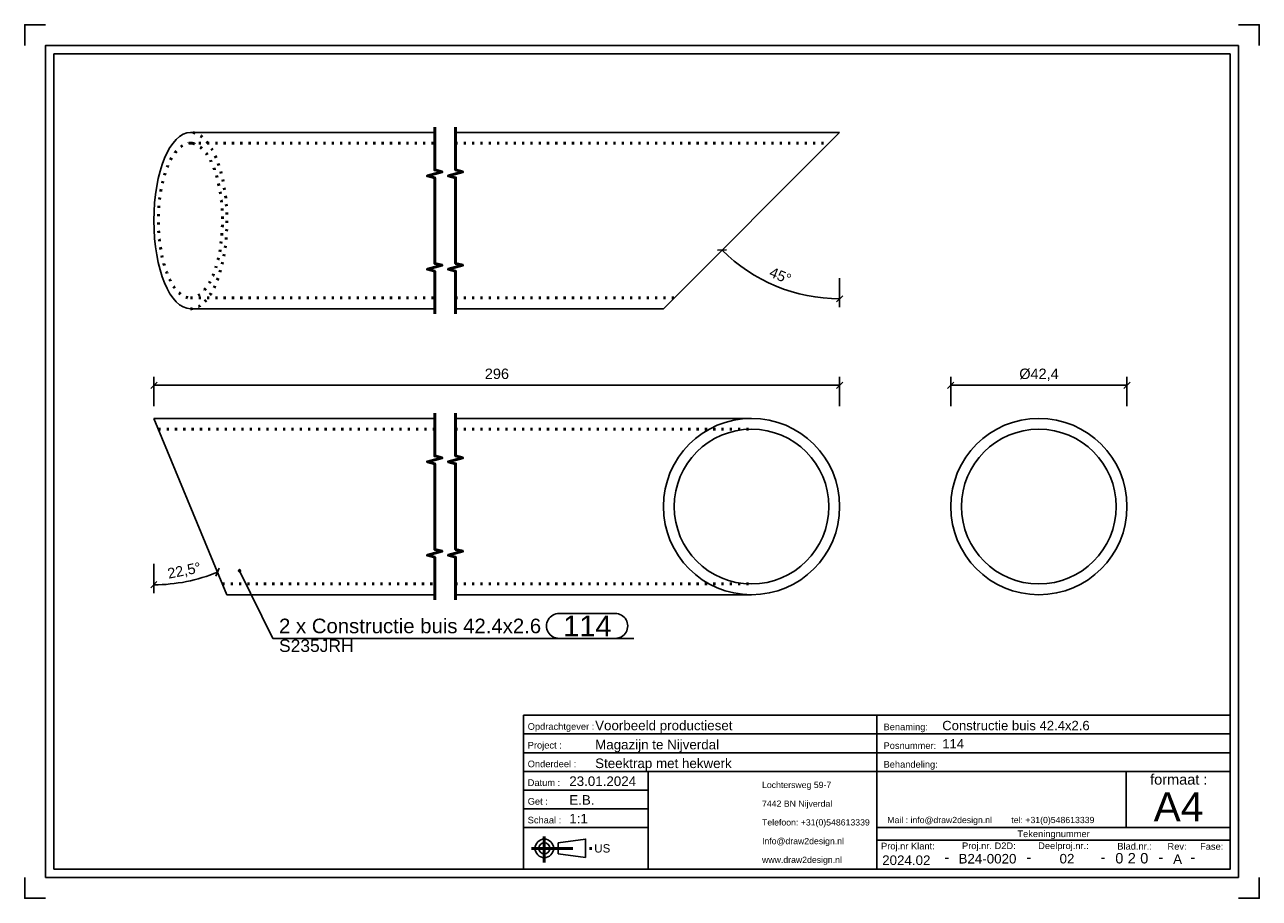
# Model space of a CAD drawing. Header units: millimetres. Extents: x 176 to 473, y -279 to -69.
import ezdxf
from ezdxf.enums import TextEntityAlignment as Align

# ---------------------------------------------------------------- set-up
doc = ezdxf.new("R2010")
doc.units = ezdxf.units.MM
doc.linetypes.add('DOT', pattern=[2, 0.5, -1.5])
doc.linetypes.add('STRICHPUNKT2', pattern=[18.5, 10, -4, 0.5, -4])
doc.layers.get('0').update_dxf_attribs({"linetype": 'CONTINUOUS'})
for name, color, linetype in [('DIM49', 4, 'CONTINUOUS'), ('TXT_ALL', 7, 'CONTINUOUS'), ('TXT_DIM49', 2, 'CONTINUOUS'), ('TXT_YELLOW', 2, 'CONTINUOUS')]:
    doc.layers.add(name, color=color, linetype=linetype)
doc.layers.add('LE_ALL', color=7, linetype='CONTINUOUS', lineweight=50)
doc.styles.add('ARIAL', font='arial.ttf')

# ---------------------------------------------------------------- blocks, each defined once
blk = doc.blocks.new('TFIELD_00005', base_point=(353.59, -269.32))
at = {"layer": 'TXT_YELLOW', "style": 'ARIAL'}
for s, p in [('Lochtersweg 59-7', (353.59, -251.32)), ('7442 BN Nijverdal', (353.59, -255.82)), ('Telefoon: +31(0)548613339', (353.59, -260.32)), ('Info@draw2design.nl', (353.59, -264.82)), ('www.draw2design.nl', (353.59, -269.32))]:
    blk.add_text(s, height=1.5, dxfattribs=at).set_placement(p, align=Align.MIDDLE_LEFT)
blk = doc.blocks.new('FLEX_00004', base_point=(366.4, -271.57))
blk.add_blockref('TFIELD_00005', (353.59, -269.32))
blk = doc.blocks.new('D2D_00003', base_point=(326.46, -269.71))
blk.add_blockref('FLEX_00004', (366.4, -271.57))
blk = doc.blocks.new('TFIELD_00007', base_point=(447.8, -256.57))
at = {"layer": 'TXT_YELLOW', "style": 'ARIAL'}
blk.add_text('A4', height=7, dxfattribs=at).set_placement((447.8, -256.57), align=Align.MIDDLE_LEFT)
blk = doc.blocks.new('FLEX_00006', base_point=(453.72, -261.57))
blk.add_blockref('TFIELD_00007', (447.8, -256.57))
blk = doc.blocks.new('TFIELD_00010', base_point=(383.72, -259.75))
at = {"layer": 'TXT_YELLOW', "style": 'ARIAL'}
blk.add_text('Mail : info@draw2design.nl        tel: +31(0)548613339', height=1.5, dxfattribs=at).set_placement((383.72, -259.75), align=Align.MIDDLE_LEFT)
blk = doc.blocks.new('FLEX_00009', base_point=(383.72, -261))
blk.add_blockref('TFIELD_00010', (383.72, -259.75))
blk = doc.blocks.new('DRAW2DESIGNLOGO_00008', base_point=(383.65, -258.08))
blk.add_blockref('FLEX_00009', (383.72, -261))
blk = doc.blocks.new('TFIELD_00014', base_point=(313.22, -266.57))
at = {"layer": 'TXT_YELLOW', "style": 'ARIAL'}
blk.add_text('US', height=2, dxfattribs=at).set_placement((313.22, -266.57), align=Align.MIDDLE_LEFT)
blk = doc.blocks.new('FLEX_00013', base_point=(313.22, -266.57))
blk.add_blockref('TFIELD_00014', (313.22, -266.57))
blk = doc.blocks.new('US_00012', base_point=(302.55, -266.57))
blk.add_line((304.57, -267.9), (311.13, -268.79))
blk.add_lwpolyline([(304.57, -267.9), (304.57, -265.24), (311.13, -264.35), (311.13, -268.79)])
for radius in [2.22, 1.33]:
    blk.add_circle((301.22, -266.57), radius)
at = {"layer": 'LE_ALL', "color": 1, "linetype": 'STRICHPUNKT2'}
for p, q in [((301.22, -263.75), (301.22, -269.98)), ((298.11, -266.57), (312.98, -266.57))]:
    blk.add_line(p, q, dxfattribs=at)
blk.add_blockref('FLEX_00013', (313.22, -266.57))
blk = doc.blocks.new('SCHRIFE_00016', base_point=(307.22, -251.57))
for p, q in [((296.22, -234.57), (381.22, -234.57)), ((381.22, -234.57), (466.22, -234.57)), ((381.22, -271.57), (381.22, -234.57)), ((466.22, -234.57), (466.22, -271.57)), ((296.22, -239.07), (381.22, -239.07)), ((381.22, -239.07), (466.22, -239.07)), ((296.22, -243.57), (381.22, -243.57)), ((381.22, -243.57), (466.22, -243.57)), ((296.22, -248.07), (466.22, -248.07)), ((326.22, -248.07), (326.22, -271.57)), ((441.22, -248.07), (441.22, -261.57)), ((326.22, -252.57), (296.22, -252.57)), ((326.22, -257.07), (296.22, -257.07)), ((326.22, -261.57), (296.22, -261.57)), ((466.22, -261.57), (381.22, -261.57)), ((466.22, -264.57), (381.22, -264.57))]:
    blk.add_line(p, q)
blk.add_lwpolyline([(466.22, -271.57), (296.22, -271.57), (296.22, -234.57)])
at = {"layer": 'TXT_YELLOW', "style": 'ARIAL'}
for s, height, p in [('Voorbeeld productieset', 2.3, (313.44, -238.17)), ('Constructie buis 42.4x2.6', 2.25, (396.94, -238.17)), ('Magazijn te Nijverdal', 2.3, (313.44, -242.77)), ('114', 2.25, (396.94, -242.56)), ('Steektrap met hekwerk', 2.3, (313.44, -247.27)), ('23.01.2024', 2.3, (307.22, -251.57)), ('E.B.', 2.3, (307.22, -256.07)), ('1:1', 2.3, (307.22, -260.57))]:
    blk.add_text(s, height=height, dxfattribs=at).set_placement(p)
for s, height, p in [('2024.02', 2.3, (388.3, -270.57)), ('-', 2.5, (398.04, -269.91)), ('B24-0020', 2.3, (407.82, -270.21)), ('-', 2.5, (417.79, -269.91)), ('02', 2.3, (426.95, -270.2)), ('-', 2.5, (435.62, -269.91)), ('-', 2.5, (449.55, -269.91)), ('A', 2.3, (453.56, -270.3)), ('-', 2.5, (457.21, -269.91))]:
    blk.add_text(s, height=height, dxfattribs=at).set_placement(p, align=Align.CENTER)
blk = doc.blocks.new('TFIELD_00020', base_point=(444.57, -268.94))
at = {"layer": 'TXT_ALL', "style": 'ARIAL'}
blk.add_text('0', height=2.5, dxfattribs=at).set_placement((444.57, -268.94), align=Align.MIDDLE_LEFT)
blk = doc.blocks.new('0_00019')
blk.add_blockref('TFIELD_00020', (444.57, -268.94))
blk = doc.blocks.new('TELLER1_00018')
blk.add_blockref('0_00019', (0, 0))
blk = doc.blocks.new('TFIELD_00023', base_point=(441.57, -268.94))
at = {"layer": 'TXT_ALL', "style": 'ARIAL'}
blk.add_text('2', height=2.5, dxfattribs=at).set_placement((441.57, -268.94), align=Align.MIDDLE_LEFT)
blk = doc.blocks.new('2_00022')
blk.add_blockref('TFIELD_00023', (441.57, -268.94))
blk = doc.blocks.new('TELLER2_00021')
blk.add_blockref('2_00022', (0, 0))
blk = doc.blocks.new('TFIELD_00026', base_point=(438.57, -268.94))
at = {"layer": 'TXT_ALL', "style": 'ARIAL'}
blk.add_text('0', height=2.5, dxfattribs=at).set_placement((438.57, -268.94), align=Align.MIDDLE_LEFT)
blk = doc.blocks.new('0_00025')
blk.add_blockref('TFIELD_00026', (438.57, -268.94))
blk = doc.blocks.new('TELLER3_00024')
blk.add_blockref('0_00025', (0, 0))
blk = doc.blocks.new('NL_00027', base_point=(297.22, -238.07))
at = {"layer": 'TXT_ALL', "color": 1, "style": 'ARIAL'}
blk.add_text('Tekeningnummer', height=1.6, dxfattribs=at).set_placement((423.72, -263.07), align=Align.MIDDLE_CENTER)
at = {"layer": 'TXT_YELLOW', "style": 'ARIAL'}
for s, p in [('Opdrachtgever :', (297.22, -238.07)), ('Benaming:', (382.82, -238.17)), ('Project :', (297.22, -242.57)), ('Posnummer:', (382.82, -242.67)), ('Onderdeel :', (297.22, -247.07)), ('Behandeling:', (382.82, -247.17)), ('Datum :', (297.22, -251.57)), ('Get :', (297.22, -256.07)), ('Schaal :', (297.22, -260.57)), ('Proj.nr Klant:', (382.22, -266.82)), ('Proj.nr. D2D:', (401.7, -266.75)), ('Deelproj.nr.:', (420.02, -266.74)), ('Blad.nr.:', (439.06, -266.86)), ('Rev:', (451.13, -266.9)), ('Fase:', (458.97, -266.9))]:
    blk.add_text(s, height=1.6, dxfattribs=at).set_placement(p)
blk.add_text('formaat :', height=2.5, dxfattribs=at).set_placement((453.84, -251.25), align=Align.CENTER)
blk = doc.blocks.new('SCHRIFE_00015')
for name, p in [('SCHRIFE_00016', (307.22, -251.57)), ('NL_00027', (297.22, -238.07)), ('TELLER3_00024', (0, 0)), ('TELLER2_00021', (0, 0)), ('TELLER1_00018', (0, 0))]:
    blk.add_blockref(name, p)
blk = doc.blocks.new('DINA4Q_00002', base_point=(466.22, -75.57))
for p, q in [((468.22, -73.57), (468.22, -273.57)), ((183.22, -271.57), (183.22, -75.57)), ((183.22, -75.57), (466.22, -75.57)), ((181.22, -273.57), (468.22, -273.57))]:
    blk.add_line(p, q)
for points in [[(176.22, -73.57), (176.22, -68.57), (181.22, -68.57)], [(468.22, -68.57), (473.22, -68.57), (473.22, -73.57)], [(181.22, -273.57), (181.22, -73.57), (468.22, -73.57)], [(466.22, -75.57), (466.22, -271.57), (183.22, -271.57)], [(176.22, -273.57), (176.22, -278.57), (181.22, -278.57)], [(468.22, -278.57), (473.22, -278.57), (473.22, -273.57)]]:
    blk.add_lwpolyline(points)
for name, p in [('SCHRIFE_00015', (0, 0)), ('D2D_00003', (326.46, -269.71)), ('FLEX_00006', (453.72, -261.57)), ('DRAW2DESIGNLOGO_00008', (383.65, -258.08)), ('US_00012', (302.55, -266.57))]:
    blk.add_blockref(name, p)
blk = doc.blocks.new('_ZBL0014_00001')
blk.add_blockref('DINA4Q_00002', (466.22, -75.57))
blk = doc.blocks.new('_D1', base_point=(355.11, -129.02))
at = {"layer": 'DIM49', "color": 1}
for p, q in [((345.04, -122.72), (342.91, -122.76)), ((372.26, -129.46), (372.26, -136.46)), ((371.5, -135.19), (373.02, -133.72))]:
    blk.add_line(p, q, dxfattribs=at)
blk.add_ellipse((372.26, -94.46), major_axis=(40, 0), ratio=1, start_param=3.926991, end_param=4.712389, dxfattribs=at)
at = {"layer": 'TXT_DIM49', "style": 'ARIAL'}
for s, p in [('45', (355.11, -129.02)), ('°', (358.65, -130.49))]:
    blk.add_text(s, height=2.5, rotation=337.4885, dxfattribs=at).set_placement(p)
blk = doc.blocks.new('Constructie buis 42.4x2.6_00035', base_point=(216.08, -136.86))
for p, q in [((216.08, -94.46), (274.86, -94.46)), ((279.86, -94.46), (372.26, -94.46)), ((329.86, -136.86), (372.26, -94.46)), ((216.08, -136.86), (274.86, -136.86)), ((279.86, -136.86), (329.86, -136.86))]:
    blk.add_line(p, q)
blk.add_ellipse((216.08, -115.66), major_axis=(0, -21.2), ratio=0.414214, start_param=3.141593, end_param=6.283185)
at = {"layer": 'LE_ALL', "color": 3, "linetype": 'DOT'}
for p, q in [((216.08, -97.06), (274.86, -97.06)), ((279.86, -97.06), (369.66, -97.06)), ((216.08, -134.26), (274.86, -134.26)), ((279.86, -134.26), (332.46, -134.26))]:
    blk.add_line(p, q, dxfattribs=at)
for major_axis, start_param, end_param in [((0, -21.2), 0, 3.141593), ((0, -18.6), 3.141593, 6.283185), ((0, -18.6), 0, 3.141593)]:
    blk.add_ellipse((216.08, -115.66), major_axis=major_axis, ratio=0.414214, start_param=start_param, end_param=end_param, dxfattribs=at)
blk.add_blockref('_D1', (355.11, -129.02))
blk = doc.blocks.new('Constructie buis 42.4x2.6_00034')
blk.add_blockref('Constructie buis 42.4x2.6_00035', (216.08, -136.86))
blk = doc.blocks.new('Hekwerk trap_00033')
blk.add_blockref('Constructie buis 42.4x2.6_00034', (0, 0))
blk = doc.blocks.new('Trapboom_00032')
blk.add_blockref('Hekwerk trap_00033', (0, 0))
blk = doc.blocks.new('Smits Agro_00031')
blk.add_blockref('Trapboom_00032', (0, 0))
blk = doc.blocks.new('Nijverdal_00030')
blk.add_blockref('Smits Agro_00031', (0, 0))
blk = doc.blocks.new('_A3D0024_00029')
blk.add_blockref('Nijverdal_00030', (0, 0))
blk = doc.blocks.new('_SHORTEN_00036', base_point=(274.86, -138.11))
at = {"layer": 'LE_ALL', "color": 4}
for points in [[(274.86, -138.11), (274.86, -127.82), (273.11, -127.35), (276.61, -126.41), (274.86, -125.94), (274.86, -105.37), (273.11, -104.9), (276.61, -103.96), (274.86, -103.49), (274.86, -93.21)], [(279.86, -138.11), (279.86, -127.82), (278.11, -127.35), (281.61, -126.41), (279.86, -125.94), (279.86, -105.37), (278.11, -104.9), (281.61, -103.96), (279.86, -103.49), (279.86, -93.21)]]:
    blk.add_lwpolyline(points, dxfattribs=at)
blk = doc.blocks.new('_ANS0024_00028')
for name, p in [('_A3D0024_00029', (0, 0)), ('_SHORTEN_00036', (274.86, -138.11))]:
    blk.add_blockref(name, p)
blk = doc.blocks.new('_D2', base_point=(210.84, -201.76))
at = {"layer": 'DIM49', "color": 1}
for p, q in [((207.3, -198.21), (207.3, -205.21)), ((222.18, -201.13), (223.02, -199.19)), ((208.03, -202.44), (206.56, -203.97))]:
    blk.add_line(p, q, dxfattribs=at)
blk.add_ellipse((207.3, -163.21), major_axis=(40, 0), ratio=1, start_param=4.712389, end_param=5.105088, dxfattribs=at)
at = {"layer": 'TXT_DIM49', "style": 'ARIAL'}
for s, p in [('22,5', (210.84, -201.76)), ('°', (217.42, -200.45))]:
    blk.add_text(s, height=2.5, rotation=11.2472, dxfattribs=at).set_placement(p)
blk = doc.blocks.new('_D3', base_point=(286.9, -153.74))
at = {"layer": 'DIM49', "color": 1}
for p, q in [((207.3, -160.24), (207.3, -153.24)), ((372.26, -160.24), (372.26, -153.24)), ((208.05, -154.49), (206.55, -155.99)), ((207.3, -155.24), (372.26, -155.24)), ((371.51, -155.99), (373.01, -154.49))]:
    blk.add_line(p, q, dxfattribs=at)
at = {"layer": 'TXT_DIM49', "style": 'ARIAL'}
blk.add_text('296', height=2.5, dxfattribs=at).set_placement((286.9, -153.74))
blk = doc.blocks.new('SHAPE_00062', base_point=(227.91, -199.83))
at = {"layer": 'DIM49', "color": 3}
for p, q in [((227.66, -199.8), (228.17, -199.8)), ((227.71, -200), (228.12, -200)), ((228.02, -199.6), (227.8, -199.6)), ((227.91, -199.83), (235.9, -216.1)), ((304.75, -210.1), (318.27, -210.1)), ((235.9, -216.1), (322.77, -216.1)), ((318.27, -216.1), (304.75, -216.1))]:
    blk.add_line(p, q, dxfattribs=at)
blk.add_lwpolyline([(227.74, -199.63), (227.7, -199.69), (227.67, -199.75), (227.65, -199.82), (227.66, -199.88), (227.68, -199.95), (227.72, -200.01), (227.77, -200.05), (227.83, -200.08), (227.9, -200.1), (227.97, -200.09), (228.03, -200.07), (228.09, -200.03), (228.13, -199.98), (228.16, -199.92), (228.18, -199.85), (228.17, -199.78), (228.15, -199.72), (228.11, -199.66), (228.06, -199.61), (228, -199.58), (227.93, -199.57), (227.86, -199.57), (227.8, -199.6)], close=True, dxfattribs=at)
for centre, start_param, end_param in [((304.75, -213.1), 1.570796, 4.712389), ((318.27, -213.1), 4.712389, 7.853982)]:
    blk.add_ellipse(centre, major_axis=(3, 0), ratio=1, start_param=start_param, end_param=end_param, dxfattribs=at)
at = {"layer": 'TXT_DIM49', "style": 'ARIAL'}
for s, height, p in [('114', 5, (305.75, -213.1)), ('2 x Constructie buis 42.4x2.6', 3.5, (237.4, -213.1)), ('S235JRH', 3, (237.4, -217.85))]:
    blk.add_text(s, height=height, dxfattribs=at).set_placement(p, align=Align.MIDDLE_LEFT)
blk = doc.blocks.new('Constructie buis 42.4x2.6_00044', base_point=(351.06, -203.01))
for p, q in [((207.3, -163.21), (274.86, -163.21)), ((207.3, -163.21), (224.86, -205.61)), ((279.86, -163.21), (351.06, -163.21)), ((224.86, -205.61), (274.86, -205.61)), ((279.86, -205.61), (351.06, -205.61))]:
    blk.add_line(p, q)
blk.add_lwpolyline([(351.06, -203.01, 1), (351.06, -165.81, 1)], format="xyb", close=True)
for start, end in [(90, -90), (-90, 90)]:
    blk.add_arc((351.06, -184.41), 21.2, start, end)
at = {"layer": 'LE_ALL', "color": 3, "linetype": 'DOT'}
for p, q in [((208.37, -165.81), (274.86, -165.81)), ((279.86, -165.81), (351.06, -165.81)), ((223.78, -203.01), (274.86, -203.01)), ((279.86, -203.01), (351.06, -203.01))]:
    blk.add_line(p, q, dxfattribs=at)
for name, p in [('_D3', (286.9, -153.74)), ('_D2', (210.84, -201.76)), ('SHAPE_00062', (227.91, -199.83))]:
    blk.add_blockref(name, p)
blk = doc.blocks.new('Constructie buis 42.4x2.6_00043')
blk.add_blockref('Constructie buis 42.4x2.6_00044', (351.06, -203.01))
blk = doc.blocks.new('Hekwerk trap_00042')
blk.add_blockref('Constructie buis 42.4x2.6_00043', (0, 0))
blk = doc.blocks.new('Trapboom_00041')
blk.add_blockref('Hekwerk trap_00042', (0, 0))
blk = doc.blocks.new('Smits Agro_00040')
blk.add_blockref('Trapboom_00041', (0, 0))
blk = doc.blocks.new('Nijverdal_00039')
blk.add_blockref('Smits Agro_00040', (0, 0))
blk = doc.blocks.new('_A3D0025_00038')
blk.add_blockref('Nijverdal_00039', (0, 0))
blk = doc.blocks.new('_SHORTEN_00045', base_point=(274.86, -206.86))
at = {"layer": 'LE_ALL', "color": 4}
for points in [[(274.86, -206.86), (274.86, -196.57), (273.11, -196.1), (276.61, -195.16), (274.86, -194.69), (274.86, -174.12), (273.11, -173.65), (276.61, -172.71), (274.86, -172.24), (274.86, -161.96)], [(279.86, -206.86), (279.86, -196.57), (278.11, -196.1), (281.61, -195.16), (279.86, -194.69), (279.86, -174.12), (278.11, -173.65), (281.61, -172.71), (279.86, -172.24), (279.86, -161.96)]]:
    blk.add_lwpolyline(points, dxfattribs=at)
blk = doc.blocks.new('_ANS0025_00037')
for name, p in [('_A3D0025_00038', (0, 0)), ('_SHORTEN_00045', (274.86, -206.86))]:
    blk.add_blockref(name, p)
blk = doc.blocks.new('_D4', base_point=(415.48, -153.74))
at = {"layer": 'DIM49', "color": 1}
for p, q in [((398.98, -160.24), (398.98, -153.24)), ((441.38, -160.24), (441.38, -153.24)), ((399.73, -154.49), (398.23, -155.99)), ((398.98, -155.24), (441.38, -155.24)), ((440.63, -155.99), (442.13, -154.49))]:
    blk.add_line(p, q, dxfattribs=at)
at = {"layer": 'TXT_DIM49', "style": 'ARIAL'}
for s, p in [('Ø', (415.48, -153.74)), ('42,4', (418.17, -153.74))]:
    blk.add_text(s, height=2.5, dxfattribs=at).set_placement(p)
blk = doc.blocks.new('Constructie buis 42.4x2.6_00053', base_point=(406.24, -196.72))
for radius in [21.2, 18.6]:
    blk.add_circle((420.18, -184.41), radius)
blk.add_blockref('_D4', (415.48, -153.74))
blk = doc.blocks.new('Constructie buis 42.4x2.6_00052')
blk.add_blockref('Constructie buis 42.4x2.6_00053', (406.24, -196.72))
blk = doc.blocks.new('Hekwerk trap_00051')
blk.add_blockref('Constructie buis 42.4x2.6_00052', (0, 0))
blk = doc.blocks.new('Trapboom_00050')
blk.add_blockref('Hekwerk trap_00051', (0, 0))
blk = doc.blocks.new('Smits Agro_00049')
blk.add_blockref('Trapboom_00050', (0, 0))
blk = doc.blocks.new('Nijverdal_00048')
blk.add_blockref('Smits Agro_00049', (0, 0))
blk = doc.blocks.new('_A3D0026_00047')
blk.add_blockref('Nijverdal_00048', (0, 0))
blk = doc.blocks.new('_ANS0026_00046')
blk.add_blockref('_A3D0026_00047', (0, 0))

msp = doc.modelspace()

# ---------------------------------------------------------------- block references
for name in ['_ZBL0014_00001', '_ANS0024_00028', '_ANS0025_00037', '_ANS0026_00046']:
    msp.add_blockref(name, (0, 0))

doc.saveas('drawing.dxf')
